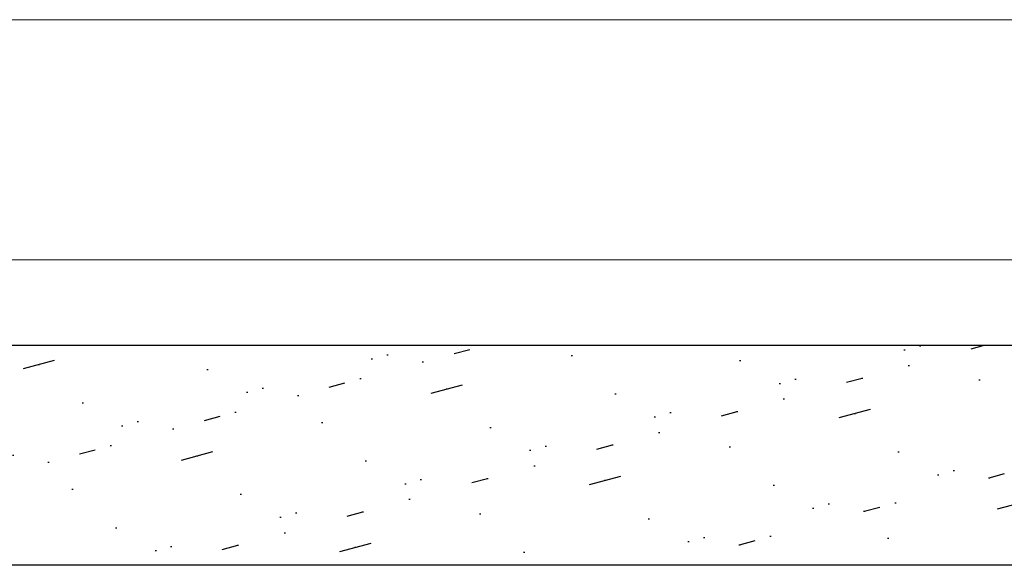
# Model space of a CAD drawing. Header units: millimetres. Extents: x 83969 to 163860, y -22594 to 4849.
# Tile 5 of 108: x 163463.93 to 163472.52, y -21459.53 to -21454.75. Entities that reach past the tile are written whole.
import ezdxf

# ---------------------------------------------------------------- set-up
doc = ezdxf.new("R2010")
doc.units = ezdxf.units.MM
doc.layers.get('0').update_dxf_attribs({"color": 251, "lineweight": 0})
doc.layers.add('! PT Opisy Legenda 2', color=7, linetype='Continuous')
doc.layers.add('00 CCTV IP - MIWI', color=10, linetype='Continuous')

# ---------------------------------------------------------------- blocks, each defined once
blk = doc.blocks.new('A$7E6A6014D2D5')
at = {"layer": '00 CCTV IP - MIWI', "color": 234, "lineweight": 0}
blk.add_lwpolyline([(-3045.343054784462, -279.4000000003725), (-3045.343054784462, -279.4000000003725), (-3045.343054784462, -279.4000000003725), (-3045.343054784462, -279.4000000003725), (3032.876945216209, -279.4000000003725), (3032.876945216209, -279.4000000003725), (3032.876945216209, -279.4000000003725, 0.4142500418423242), (3058.276945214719, -254), (3058.276945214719, -254), (3058.276945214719, 254, 0.4140206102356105), (3032.876945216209, 279.4000000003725), (3032.876945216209, 279.4000000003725), (-3045.343054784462, 279.4000000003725, 0.4578030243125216), (-3070.743054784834, 254), (-3070.743054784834, 254), (-3070.743054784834, -255.269999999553, 0.414213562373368), (-3045.343054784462, -279.4000000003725), (-3045.343054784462, -279.4000000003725)], format="xyb", dxfattribs=at)
blk.add_lwpolyline([(-2706.925183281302, -279.4000000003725), (2706.925183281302, -279.4000000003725), (2706.925183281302, 279.4000000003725), (-2706.925183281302, 279.4000000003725)], close=True, dxfattribs=at)
blk = doc.blocks.new('Panel zaślepiający 1U')
h = blk.add_hatch()
h.set_pattern_fill('GROUT', color=256, scale=0.25, angle=15, style=0)
h.set_pattern_definition([(15, (-221.187624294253, -203.5279369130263), (-0.3507189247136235, 2.535626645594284), [0.3175, -2.2225]), (15, (-221.1274679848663, -202.5257175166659), (-0.6574003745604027, 2.453451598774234), [0, -2.54]), (15, (-221.8009871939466, -203.6922870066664), (0.2626439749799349, 2.699976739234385), [0, -2.54]), (15, (-222.2940374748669, -201.8521983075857), (1.796051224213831, 3.110851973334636), [0.635, -4.445]), (15, (-220.0430735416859, -202.8925552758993), (-0.6574003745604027, 2.453451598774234), [0, -2.54]), (15, (-220.5742613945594, -203.3635868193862), (-0.04403747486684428, 2.617801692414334), [0, -2.54]), (15, (-220.3497549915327, -202.9747303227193), (-0.6574003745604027, 2.453451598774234), [0, -2.54]), (15, (-221.9873560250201, -201.7700232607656), (-0.6574003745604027, 2.453451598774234), [0, -2.54])])
h.paths.add_polyline_path([(48.89499973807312, 4.445000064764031), (46.67249973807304, 4.445000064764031), (46.67249973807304, 4.133850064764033, -0.9999999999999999), (46.36134973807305, 4.133850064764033), (46.36134973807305, 4.357988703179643), (2.53364973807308, 4.357988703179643), (2.53364973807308, 4.133850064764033, -0.9999999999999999), (2.222499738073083, 4.133850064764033), (2.222499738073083, 4.445000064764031), (-2.619269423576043e-07, 4.445000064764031), (-2.619269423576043e-07, 6.476403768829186e-08), (2.222499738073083, 6.476403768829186e-08), (2.222499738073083, 0.3111500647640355, -0.9999999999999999), (2.53364973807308, 0.3111500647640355), (2.53364973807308, 0.03924461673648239), (46.36134973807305, 0.03924461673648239), (46.36134973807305, 0.3111500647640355, -0.9999999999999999), (46.67249973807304, 0.3111500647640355), (46.67249973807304, 6.476403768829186e-08), (48.89499973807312, 6.476403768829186e-08)])
for p, q in [((46.36134973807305, 4.357988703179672), (2.53364973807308, 4.357988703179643)), ((46.36134973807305, 0.03924461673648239), (2.53364973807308, 0.03924461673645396))]:
    blk.add_line(p, q)

msp = doc.modelspace()

# ---------------------------------------------------------------- block references
at = {"layer": '! PT Opisy Legenda 2', "xscale": 0.4438665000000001, "yscale": 0.4438665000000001, "zscale": 0.4438665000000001}
msp.add_blockref('Panel zaślepiający 1U', (163457.6252143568, -21459.52939287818), dxfattribs=at)
at = {"xscale": 0.003500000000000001, "yscale": 0.003750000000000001, "zscale": 0.003750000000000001}
msp.add_blockref('A$7E6A6014D2D5', (163468.748249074, -21455.79922800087), dxfattribs=at)

doc.saveas('drawing.dxf')
